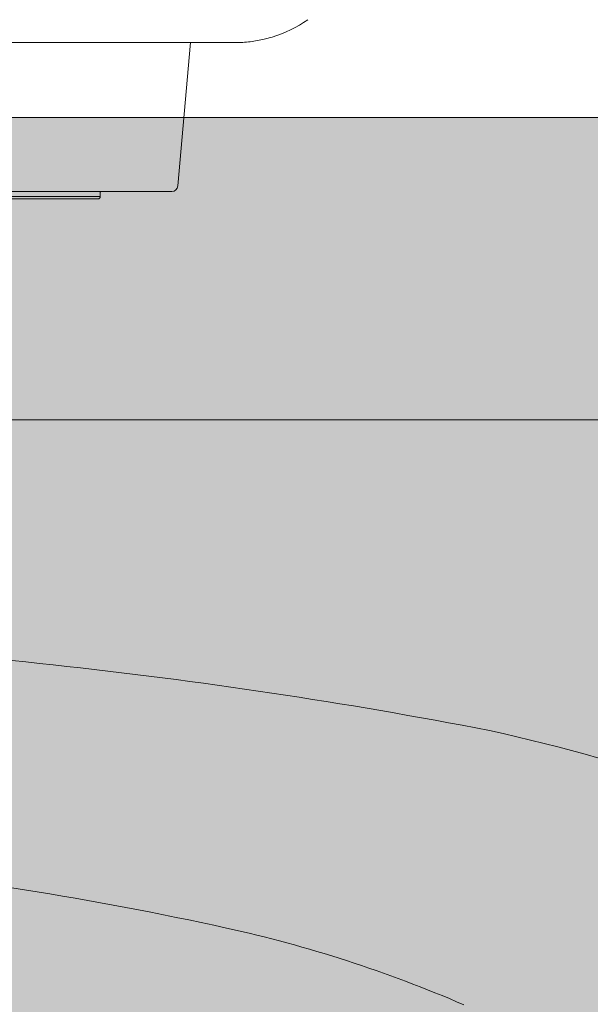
# Model space of a CAD drawing. Extents: x 4615668 to 9294084, y 16339 to 10688993.
# Tile 36 of 256: x 4717071 to 4717080, y 5343850 to 5343864. Entities that reach past the tile are written whole.
import ezdxf

# ---------------------------------------------------------------- set-up
doc = ezdxf.new("R2010")
doc.units = 0
doc.header["$MEASUREMENT"] = 0
doc.linetypes.add('DASHED', pattern=[19.05, 12.7, -6.35])
for name, color, linetype, lineweight in [('A_widok', 8, 'Continuous', 0), ('WM_KLIMA_Jednostki ZEWNętrzne', 202, 'Continuous', 13), ('Wymiar', 7, 'Continuous', 9), ('Wymiat 100', 251, 'Continuous', 5), ('WYPOSAŻENIE', 223, 'Continuous', 9)]:
    doc.layers.add(name, color=color, linetype=linetype, lineweight=lineweight)
doc.layers.add('IS_Podłoga grzewczo-chłodząca', color=7, linetype='Continuous', lineweight=5, true_color=0x000000)
doc.layers.add('IS_Wężownica OChP', color=7, linetype='Continuous', lineweight=5, true_color=0x800080)

# ---------------------------------------------------------------- blocks, each defined once
blk = doc.blocks.new('umywalka')
at = {"layer": 'WYPOSAŻENIE', "lineweight": 0, "extrusion": (0, 0, -1)}
for centre, major_axis, start_param, end_param in [((-142.917, -29.485), (94.751, 0), 0.020994, 0.172238), ((-114.23, -29.251), (62.966, 0), 0.089443, 0.195334), ((-74.973, -36.24), (22.948, 0), 0.195376, 0.370899), ((-81.819, -38.363), (32.874, 0), 0.195158, 0.417269)]:
    blk.add_ellipse(centre, major_axis=major_axis, ratio=0.9, start_param=start_param, end_param=end_param, dxfattribs=at)
blk = doc.blocks.new('Z$W@#58677476')
at = {"layer": 'WYPOSAŻENIE', "xscale": -1, "rotation": 270}
blk.add_blockref('umywalka', (82.753, 80.732), dxfattribs=at)
blk = doc.blocks.new('G$C8CC58E60')
at = {"layer": 'A_widok', "linetype": 'Continuous', "lineweight": 0, "xscale": -1}
blk.add_blockref('Z$W@#58677476', (102.823, 115.287), dxfattribs=at)
blk = doc.blocks.new('G$C1D751F49')
at = {"layer": 'WM_KLIMA_Jednostki ZEWNętrzne', "linetype": 'Continuous'}
for p, q in [((32.959, 88.473), (37.582, 88.473)), ((32.969, 88.473), (37.507, 88.473)), ((32.969, 88.473), (37.507, 88.473)), ((37.507, 88.473), (37.323, 86.376)), ((37.234, 86.294), (32.969, 86.294))]:
    blk.add_line(p, q, dxfattribs=at)
for centre, radius, start, end in [((38.159, 90.331), 1.858, 287.0082, 305), ((37.234, 86.383), 0.0893, 270, 355)]:
    blk.add_arc(centre, radius, start, end, dxfattribs=at)
blk.add_ellipse((36.15, 86.22), major_axis=(0, -0.0357), ratio=1, start_param=6.281577, end_param=7.783853, dxfattribs=at)
for points, knots in [([(38.159, 88.473), (38.234, 88.473), (38.309, 88.478), (38.452, 88.495), (38.521, 88.508), (38.588, 88.524)], [0, 0, 0, 0, 0.518185, 0.518185, 1, 1, 1, 1]), ([(38.588, 88.524), (38.613, 88.53), (38.637, 88.536), (38.675, 88.547), (38.689, 88.551), (38.702, 88.555)], [0, 0, 0, 0, 0.638688, 0.638688, 1, 1, 1, 1]), ([(-18.264, 88.473), (-17.978, 88.473), (-17.692, 88.473), (-16.263, 88.473), (-15.12, 88.473), (-9.403, 88.473), (-4.83, 88.473), (12.549, 88.473), (25.354, 88.473), (38.159, 88.473)], [0, 0, 0, 0, 0.015198, 0.015198, 0.075989, 0.075989, 0.319154, 0.319154, 1, 1, 1, 1]), ([(-15.803, 86.219), (-15.803, 86.219), (-15.763, 86.219), (-15.597, 86.219), (-15.471, 86.219), (-14.973, 86.219), (-14.482, 86.219), (-13.188, 86.219), (-12.374, 86.219), (-10.491, 86.219), (-9.419, 86.219), (-7.614, 86.219), (-6.976, 86.219), (-5.66, 86.219), (-4.98, 86.219), (-2.871, 86.219), (-1.372, 86.219), (1.793, 86.219), (3.418, 86.219), (6.753, 86.219), (8.473, 86.219), (11.871, 86.219), (13.566, 86.219), (16.93, 86.219), (18.556, 86.219), (20.913, 86.219), (21.687, 86.219), (23.198, 86.219), (23.928, 86.219), (26.042, 86.219), (27.352, 86.219), (29.164, 86.219), (29.743, 86.219), (30.822, 86.219), (31.327, 86.219), (32.267, 86.219), (32.703, 86.219), (33.506, 86.219), (33.873, 86.219), (34.857, 86.219), (35.348, 86.219), (35.846, 86.219), (35.973, 86.219), (36.142, 86.219), (36.185, 86.219), (36.185, 86.219), (36.185, 86.219), (36.185, 86.219)], [0, 0, 0, 0, 0.031078, 0.031078, 0.062245, 0.062245, 0.124579, 0.124579, 0.186913, 0.186913, 0.249247, 0.249247, 0.280415, 0.280415, 0.311582, 0.311582, 0.373916, 0.373916, 0.43625, 0.43625, 0.498584, 0.498584, 0.560918, 0.560918, 0.623252, 0.623252, 0.65442, 0.65442, 0.685587, 0.685587, 0.747921, 0.747921, 0.779088, 0.779088, 0.810255, 0.810255, 0.841422, 0.841422, 0.872589, 0.872589, 0.934923, 0.934923, 0.96609, 0.96609, 0.997257, 0.997257, 1, 1, 1, 1]), ([(36.15, 86.184), (36.149, 86.184), (36.108, 86.184), (35.941, 86.184), (35.816, 86.184), (35.32, 86.184), (34.831, 86.184), (33.851, 86.184), (33.484, 86.184), (32.684, 86.184), (32.249, 86.184), (31.31, 86.184), (30.807, 86.184), (29.73, 86.184), (29.153, 86.184), (27.344, 86.184), (26.036, 86.184), (23.925, 86.184), (23.196, 86.184), (21.687, 86.184), (20.914, 86.184), (18.56, 86.184), (16.936, 86.184), (13.576, 86.184), (11.882, 86.184), (8.488, 86.184), (6.769, 86.184), (3.438, 86.184), (1.814, 86.184), (-1.348, 86.184), (-2.846, 86.184), (-4.953, 86.184), (-5.633, 86.184), (-6.947, 86.184), (-7.585, 86.184), (-9.389, 86.184), (-10.46, 86.184), (-12.341, 86.184), (-13.154, 86.184), (-14.448, 86.184), (-14.938, 86.184), (-15.436, 86.184), (-15.562, 86.184), (-15.727, 86.184), (-15.767, 86.184), (-15.767, 86.184)], [0, 0, 0, 0, 0.03104, 0.03104, 0.0623, 0.0623, 0.124819, 0.124819, 0.156079, 0.156079, 0.187339, 0.187339, 0.218598, 0.218598, 0.249858, 0.249858, 0.312377, 0.312377, 0.343637, 0.343637, 0.374897, 0.374897, 0.437416, 0.437416, 0.499935, 0.499935, 0.562455, 0.562455, 0.624974, 0.624974, 0.687493, 0.687493, 0.718753, 0.718753, 0.750013, 0.750013, 0.812532, 0.812532, 0.875051, 0.875051, 0.937571, 0.937571, 0.96883, 0.96883, 1, 1, 1, 1])]:
    blk.add_open_spline(points, degree=3, knots=knots, dxfattribs=at)
blk.add_open_spline([(36.185, 86.218), (36.186, 86.256), (36.187, 86.294)], degree=2, dxfattribs=at)

msp = doc.modelspace()

# ---------------------------------------------------------------- hatches: boundary and pattern name
at = {"layer": 'IS_Podłoga grzewczo-chłodząca', "lineweight": 50, "true_color": 0xffffff, "transparency": 33554687}
msp.add_hatch(color=7, dxfattribs=at).paths.add_polyline_path([(4717046.489, 5343763.217), (4717161.2, 5343763.217), (4717161.2, 5343863.046), (4717046.489, 5343863.046)])

# ---------------------------------------------------------------- linework, layer by layer
at = {"layer": 'IS_Podłoga grzewczo-chłodząca'}
msp.add_lwpolyline([(4717046.489, 5343763.217), (4717161.2, 5343763.217), (4717161.2, 5343863.046), (4717046.489, 5343863.046)], close=True, dxfattribs=at)
at = {"layer": 'IS_Wężownica OChP', "color": 21, "linetype": 'DASHED', "ltscale": 70, "transparency": 33554687}
msp.add_lwpolyline([(4717168.665, 5343858.618), (4717038.666, 5343858.618, 0.414214), (4717030.666, 5343850.618), (4717030.666, 5343760.618, 0.414214), (4717038.666, 5343752.618), (4717148.665, 5343752.618, 0.414213)], format="xyb", dxfattribs=at)

# ---------------------------------------------------------------- block references
at = {"layer": 'Wymiar', "lineweight": 0, "ltscale": 40}
msp.add_blockref('G$C8CC58E60', (4717014.073, 5343707.618), dxfattribs=at)
at = {"layer": 'Wymiat 100', "color": 5, "lineweight": 0, "ltscale": 40}
msp.add_blockref('G$C1D751F49', (4717036.359, 5343775.667), dxfattribs=at)

doc.saveas('drawing.dxf')
